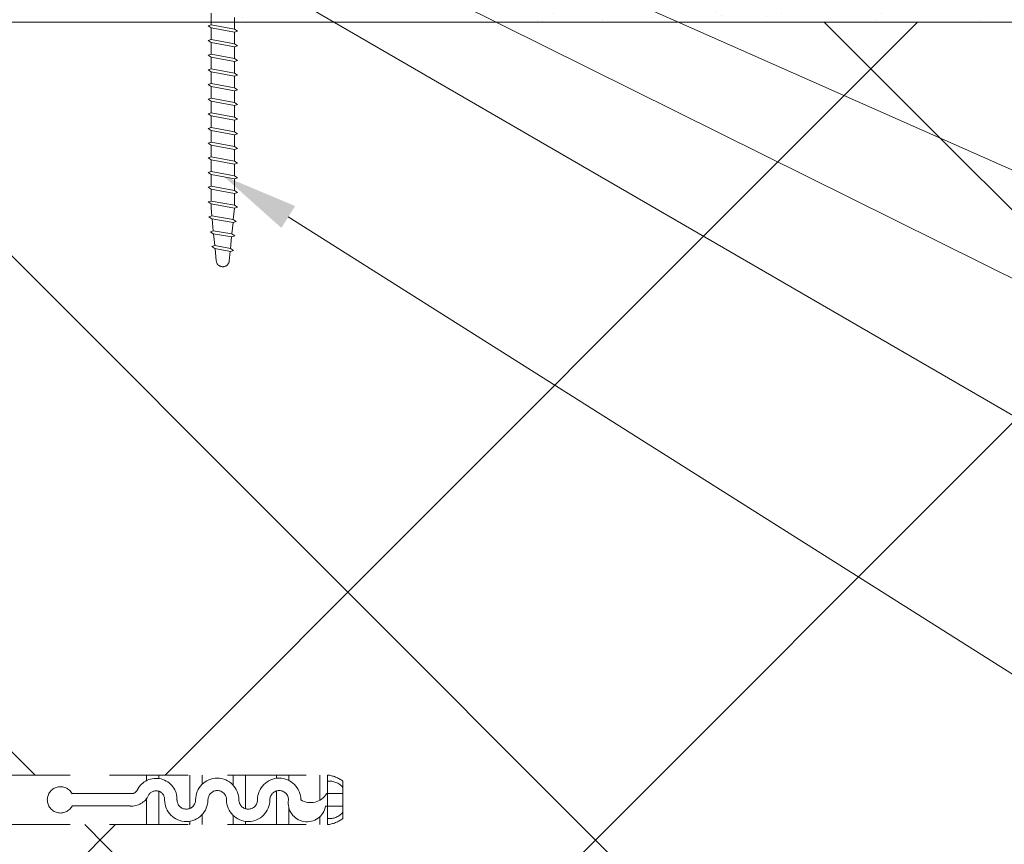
# Model space of a CAD drawing. Header units: millimetres. Extents: x -213344 to 52059, y -47868 to 108976.
# Tile 6 of 27: x -199118 to -198959, y 34932 to 35065. Entities that reach past the tile are written whole.
import ezdxf
from ezdxf.xclip import XClip

# ---------------------------------------------------------------- set-up
doc = ezdxf.new("R2010")
doc.units = ezdxf.units.MM
doc.header["$MEASUREMENT"] = 0
doc.header["$XCLIPFRAME"] = 0
doc.linetypes.add('DASHED', pattern=[19.05, 12.7, -6.35])
for name, color, linetype in [('POHLED ZÁPADNÍ_1_DEK_Kotvení', 7, 'Continuous'), ('POHLED ZÁPADNÍ_1_DEK_KÓTY', 7, 'Continuous'), ('POHLED ZÁPADNÍ_1_DEK_SLABA', 7, 'Continuous'), ('POHLED ZÁPADNÍ_1_DEK_ŠRAFY', 7, 'Continuous')]:
    doc.layers.add(name, color=color, linetype=linetype)
pattern_1 = [(45, (-410049.25, -41106.9), (-124.4508, 124.4508), []), (45, (-409969.25, -41106.9), (-124.4508, 124.4508), []), (135, (-410049.25, -41106.9), (124.4508, 124.4508), []), (135, (-409969.25, -41106.9), (124.4508, 124.4508), [])]

# ---------------------------------------------------------------- blocks, each defined once
blk = doc.blocks.new('Kresba_1_1', base_point=(-202803.82, 33475.34))
at = {"layer": 'POHLED ZÁPADNÍ_1_DEK_KÓTY', "linetype": 'Continuous', "lineweight": 18}
blk.add_hatch(color=6, dxfattribs=at).paths.add_polyline_path([(-199075.76, 35031.42), (-199073.54, 35034.95), (-199085.22, 35039.86)])
at = {"layer": 'POHLED ZÁPADNÍ_1_DEK_ŠRAFY', "linetype": 'Continuous', "lineweight": 18}
h = blk.add_hatch(dxfattribs=at)
h.set_pattern_fill('AR_SAND_0001', color=3, style=0, pattern_type=2)
h.set_pattern_definition([(307.5, (-354320.417, 10713.701), (9.63411885, 0.3149668), [0, -7.6, 0, -8.5, 0, -8.125]), (277.5, (-354320.417, 10713.701), (-14.1107303, 8.8488835), [0, -4.1, 0, -6.85, 0, -2.625]), (237.5, (-354320.417, 10719.851), (-0.02829527, 15.5707093), [0, -2.5, 0, -9, 0, -11.75]), (227.5, (-354320.417, 10719.85), (-4.3883778, 15.030633), [0, -1.25, 0, -5.9, 0, -6.75])])
h.paths.add_polyline_path([(-199130.47, 35074.63), (-199130.47, 34874.5), (-199120.47, 34874.5), (-199120.47, 35064.63), (-198961.03, 35064.63), (-198961.4, 35064.88), (-198960.92, 35065.04), (-198960.92, 35066.93), (-198961.4, 35067.25), (-198960.92, 35067.4), (-198960.92, 35069.3), (-198961.4, 35069.62), (-198960.92, 35069.77), (-198960.92, 35071.66), (-198961.4, 35071.98), (-198960.92, 35072.14), (-198960.92, 35074.03), (-198961.4, 35074.35), (-198960.92, 35074.5), (-198960.92, 35074.63)])
h = blk.add_hatch(dxfattribs=at)
h.set_pattern_fill('ZDIVO2_0001', color=3, style=0, pattern_type=2)
h.set_pattern_definition(pattern_1)
h.paths.add_polyline_path([(-199087.12, 35064.63), (-199120.47, 35064.63), (-199120.47, 34943.14), (-199068.33, 34943.14, -0.146838), (-199065.83, 34942.14), (-199065.83, 34936.14, -0.146839), (-199068.33, 34935.14), (-199120.47, 34935.14), (-199120.47, 34634.5), (-198820.47, 34634.5), (-198820.47, 34921.62), (-199067.25, 35064.63), (-199083.33, 35064.63), (-199083.33, 35063.5), (-199083.11, 35063.35), (-199083.33, 35063.02), (-199083.33, 35061.13), (-199083.11, 35060.98), (-199083.33, 35060.66), (-199083.33, 35058.76), (-199083.11, 35058.62), (-199083.33, 35058.29), (-199083.33, 35056.4), (-199083.11, 35056.25), (-199083.33, 35055.92), (-199083.33, 35054.03), (-199083.11, 35053.88), (-199083.33, 35053.56), (-199083.33, 35051.66), (-199083.11, 35051.52), (-199083.33, 35051.19), (-199083.33, 35049.3), (-199083.11, 35049.15), (-199083.33, 35048.82), (-199083.33, 35046.93), (-199083.11, 35046.78), (-199083.33, 35046.46), (-199083.33, 35044.56), (-199083.11, 35044.42), (-199083.33, 35044.09), (-199083.33, 35042.2), (-199083.11, 35042.05), (-199083.33, 35041.72), (-199083.33, 35039.83), (-199083.11, 35039.68), (-199083.33, 35039.36), (-199083.33, 35037.46), (-199083.11, 35037.32), (-199083.33, 35036.99), (-199083.33, 35035.1), (-199083.11, 35034.95), (-199083.33, 35034.62), (-199083.52, 35032.76), (-199083.3, 35032.61), (-199083.56, 35032.3), (-199083.75, 35030.44), (-199083.56, 35030.31), (-199083.79, 35029.97), (-199083.98, 35028.11), (-199083.76, 35027.96), (-199084.03, 35027.64), (-199084.18, 35026.1, -0.904988), (-199086.26, 35026.1), (-199086.46, 35028.08), (-199086.51, 35028.08), (-199086.98, 35028.4), (-199086.51, 35028.56), (-199086.7, 35030.49), (-199086.97, 35030.64), (-199087.22, 35030.81), (-199086.75, 35030.97), (-199086.94, 35032.89), (-199086.99, 35032.9), (-199087.47, 35033.22), (-199086.99, 35033.38), (-199087.12, 35034.62), (-199087.12, 35035.29), (-199087.34, 35035.44), (-199087.12, 35035.76), (-199087.12, 35037.66), (-199087.34, 35037.81), (-199087.12, 35038.13), (-199087.12, 35040.03), (-199087.34, 35040.17), (-199087.12, 35040.5), (-199087.12, 35042.39), (-199087.59, 35042.71), (-199087.12, 35042.87), (-199087.12, 35044.76), (-199087.59, 35045.08), (-199087.12, 35045.23), (-199087.12, 35047.13), (-199087.59, 35047.45), (-199087.12, 35047.6), (-199087.12, 35049.49), (-199087.34, 35049.64), (-199087.12, 35049.97), (-199087.12, 35051.86), (-199087.59, 35052.18), (-199087.12, 35052.33), (-199087.12, 35054.23), (-199087.59, 35054.55), (-199087.12, 35054.7), (-199087.12, 35056.59), (-199087.59, 35056.91), (-199087.12, 35057.07), (-199087.12, 35058.96), (-199087.59, 35059.28), (-199087.12, 35059.43), (-199087.12, 35061.33), (-199087.59, 35061.65), (-199087.12, 35061.8), (-199087.12, 35063.69), (-199087.34, 35063.84), (-199087.12, 35064.17)])
h = blk.add_hatch(dxfattribs=at)
h.set_pattern_fill('ZDIVO2_0001', color=3, style=0, pattern_type=2)
h.set_pattern_definition(pattern_1)
h.paths.add_polyline_path([(-198820.47, 34921.62), (-198820.47, 34955.21), (-199041.12, 35064.63), (-199067.25, 35064.63)])
h = blk.add_hatch(dxfattribs=at)
h.set_pattern_fill('ZDIVO2_0001', color=3, style=0, pattern_type=2)
h.set_pattern_definition(pattern_1)
h.paths.add_polyline_path([(-198820.47, 34955.21), (-198820.47, 34979.92), (-199011.55, 35064.63), (-199041.12, 35064.63)])
h = blk.add_hatch(dxfattribs=at)
h.set_pattern_fill('ZDIVO2_0001', color=3, style=0, pattern_type=2)
h.set_pattern_definition(pattern_1)
h.paths.add_polyline_path([(-198820.47, 34979.92), (-198820.47, 35053.68), (-198838.48, 35064.63), (-199011.55, 35064.63)])
at = {"layer": 'POHLED ZÁPADNÍ_1_DEK_Kotvení', "color": 41, "linetype": 'DASHED', "lineweight": 18}
for p, q in [((-199087.12, 35066.06), (-199087.12, 35064.17)), ((-199083.33, 35065.39), (-199083.33, 35063.5)), ((-199087.12, 35064.17), (-199087.59, 35064.01)), ((-199087.59, 35064.01), (-199087.12, 35063.69)), ((-199083.33, 35063.5), (-199087.12, 35064.17)), ((-199083.33, 35063.02), (-199087.12, 35063.69)), ((-199087.12, 35063.69), (-199087.12, 35061.8)), ((-199083.33, 35063.5), (-199082.86, 35063.18)), ((-199082.86, 35063.18), (-199083.33, 35063.02)), ((-199083.33, 35063.02), (-199083.33, 35061.13)), ((-199087.12, 35061.8), (-199087.59, 35061.65)), ((-199087.59, 35061.65), (-199087.12, 35061.33)), ((-199083.33, 35061.13), (-199087.12, 35061.8)), ((-199083.33, 35060.66), (-199087.12, 35061.33)), ((-199087.12, 35061.33), (-199087.12, 35059.43)), ((-199083.33, 35061.13), (-199082.86, 35060.81)), ((-199082.86, 35060.81), (-199083.33, 35060.66)), ((-199083.33, 35060.66), (-199083.33, 35058.76)), ((-199087.12, 35059.43), (-199087.59, 35059.28)), ((-199087.59, 35059.28), (-199087.12, 35058.96)), ((-199083.33, 35058.76), (-199087.12, 35059.43)), ((-199083.33, 35058.29), (-199087.12, 35058.96)), ((-199087.12, 35058.96), (-199087.12, 35057.07)), ((-199083.33, 35058.76), (-199082.86, 35058.44)), ((-199082.86, 35058.44), (-199083.33, 35058.29)), ((-199083.33, 35058.29), (-199083.33, 35056.4)), ((-199087.12, 35057.07), (-199087.59, 35056.91)), ((-199087.59, 35056.91), (-199087.12, 35056.59)), ((-199083.33, 35056.4), (-199087.12, 35057.07)), ((-199083.33, 35055.92), (-199087.12, 35056.59)), ((-199087.12, 35056.59), (-199087.12, 35054.7)), ((-199083.33, 35056.4), (-199082.86, 35056.08)), ((-199082.86, 35056.08), (-199083.33, 35055.92)), ((-199083.33, 35055.92), (-199083.33, 35054.03)), ((-199087.12, 35054.7), (-199087.59, 35054.55)), ((-199087.59, 35054.55), (-199087.12, 35054.23)), ((-199083.33, 35054.03), (-199087.12, 35054.7)), ((-199087.12, 35054.23), (-199087.12, 35052.33)), ((-199083.33, 35053.56), (-199087.12, 35054.23)), ((-199083.33, 35054.03), (-199082.86, 35053.71)), ((-199082.86, 35053.71), (-199083.33, 35053.56)), ((-199083.33, 35053.56), (-199083.33, 35051.66)), ((-199087.12, 35052.33), (-199087.59, 35052.18)), ((-199087.59, 35052.18), (-199087.12, 35051.86)), ((-199083.33, 35051.66), (-199087.12, 35052.33)), ((-199083.33, 35051.19), (-199087.12, 35051.86)), ((-199087.12, 35051.86), (-199087.12, 35049.97)), ((-199083.33, 35051.66), (-199082.86, 35051.34)), ((-199082.86, 35051.34), (-199083.33, 35051.19)), ((-199083.33, 35051.19), (-199083.33, 35049.3)), ((-199087.12, 35049.97), (-199087.59, 35049.81)), ((-199087.59, 35049.81), (-199087.12, 35049.49)), ((-199083.33, 35049.3), (-199087.12, 35049.97)), ((-199083.33, 35048.82), (-199087.12, 35049.49)), ((-199087.12, 35049.49), (-199087.12, 35047.6)), ((-199083.33, 35049.3), (-199082.86, 35048.98)), ((-199082.86, 35048.98), (-199083.33, 35048.82)), ((-199083.33, 35048.82), (-199083.33, 35046.93)), ((-199087.12, 35047.6), (-199087.59, 35047.45)), ((-199087.59, 35047.45), (-199087.12, 35047.13)), ((-199083.33, 35046.93), (-199087.12, 35047.6)), ((-199087.12, 35047.13), (-199087.12, 35045.23)), ((-199083.33, 35046.46), (-199087.12, 35047.13)), ((-199083.33, 35046.93), (-199082.86, 35046.61)), ((-199082.86, 35046.61), (-199083.33, 35046.46)), ((-199083.33, 35046.46), (-199083.33, 35044.56)), ((-199087.12, 35045.23), (-199087.59, 35045.08)), ((-199087.59, 35045.08), (-199087.12, 35044.76)), ((-199083.33, 35044.56), (-199087.12, 35045.23)), ((-199083.33, 35044.09), (-199087.12, 35044.76)), ((-199087.12, 35044.76), (-199087.12, 35042.87)), ((-199083.33, 35044.56), (-199082.86, 35044.24)), ((-199082.86, 35044.24), (-199083.33, 35044.09)), ((-199083.33, 35042.2), (-199083.33, 35044.09)), ((-199087.12, 35042.87), (-199087.59, 35042.71)), ((-199087.59, 35042.71), (-199087.12, 35042.39)), ((-199083.33, 35042.2), (-199087.12, 35042.87)), ((-199083.33, 35041.72), (-199087.12, 35042.39)), ((-199087.12, 35042.39), (-199087.12, 35040.5)), ((-199083.33, 35042.2), (-199082.86, 35041.88)), ((-199087.12, 35040.5), (-199087.59, 35040.35)), ((-199083.33, 35039.83), (-199087.12, 35040.5)), ((-199082.86, 35041.88), (-199083.33, 35041.72)), ((-199083.33, 35041.72), (-199083.33, 35039.83)), ((-199087.59, 35040.35), (-199087.12, 35040.03)), ((-199083.33, 35039.36), (-199087.12, 35040.03)), ((-199087.12, 35040.03), (-199087.12, 35038.13)), ((-199087.12, 35040.03), (-199087.12, 35038.13)), ((-199083.33, 35039.83), (-199082.86, 35039.51)), ((-199082.86, 35039.51), (-199083.33, 35039.36)), ((-199083.33, 35039.36), (-199083.33, 35037.46)), ((-199083.33, 35039.36), (-199083.33, 35037.46)), ((-199087.12, 35038.13), (-199087.59, 35037.98)), ((-199087.12, 35038.13), (-199087.59, 35037.98)), ((-199087.59, 35037.98), (-199087.12, 35037.66)), ((-199087.59, 35037.98), (-199087.12, 35037.66)), ((-199083.33, 35037.46), (-199087.12, 35038.13)), ((-199083.33, 35037.46), (-199087.12, 35038.13)), ((-199083.33, 35036.99), (-199087.12, 35037.66)), ((-199087.12, 35037.66), (-199087.12, 35035.76)), ((-199083.33, 35036.99), (-199087.12, 35037.66)), ((-199083.33, 35037.46), (-199082.86, 35037.14)), ((-199083.33, 35037.46), (-199082.86, 35037.14)), ((-199087.12, 35035.76), (-199087.59, 35035.61)), ((-199083.33, 35035.1), (-199087.12, 35035.76)), ((-199082.86, 35037.14), (-199083.33, 35036.99)), ((-199082.86, 35037.14), (-199083.33, 35036.99)), ((-199083.33, 35036.99), (-199083.33, 35035.1)), ((-199087.59, 35035.61), (-199087.12, 35035.29)), ((-199083.33, 35034.62), (-199087.12, 35035.29)), ((-199087.12, 35035.29), (-199087.12, 35034.62)), ((-199087.12, 35034.62), (-199086.99, 35033.38)), ((-199083.33, 35034.62), (-199083.52, 35032.76)), ((-199083.33, 35035.1), (-199082.86, 35034.78)), ((-199082.86, 35034.78), (-199083.33, 35034.62)), ((-199086.99, 35033.38), (-199087.47, 35033.22)), ((-199087.47, 35033.22), (-199086.99, 35032.9)), ((-199083.52, 35032.76), (-199086.99, 35033.38)), ((-199083.52, 35032.29), (-199086.99, 35032.9)), ((-199086.94, 35032.89), (-199086.75, 35030.97)), ((-199083.52, 35032.76), (-199083.04, 35032.44)), ((-199086.75, 35030.97), (-199087.22, 35030.81)), ((-199083.75, 35030.44), (-199086.75, 35030.97)), ((-199083.56, 35032.3), (-199083.75, 35030.44)), ((-199083.04, 35032.44), (-199083.52, 35032.29)), ((-199087.22, 35030.81), (-199086.75, 35030.49)), ((-199083.75, 35029.96), (-199086.75, 35030.49)), ((-199086.7, 35030.49), (-199086.51, 35028.56)), ((-199083.79, 35029.97), (-199083.98, 35028.11)), ((-199083.75, 35030.44), (-199083.27, 35030.12)), ((-199083.27, 35030.12), (-199083.75, 35029.96)), ((-199086.51, 35028.56), (-199086.98, 35028.4)), ((-199086.98, 35028.4), (-199086.51, 35028.08)), ((-199083.98, 35028.11), (-199086.51, 35028.56)), ((-199083.98, 35027.64), (-199086.51, 35028.08)), ((-199086.46, 35028.08), (-199086.26, 35026.1)), ((-199083.98, 35028.11), (-199083.51, 35027.79)), ((-199083.51, 35027.79), (-199083.98, 35027.64)), ((-199084.03, 35027.64), (-199084.18, 35026.1)), ((-199198.77, 34943.13), (-199068.33, 34943.14)), ((-199097.56, 34942.22), (-199097.56, 34943.14)), ((-199095.56, 34942.58), (-199095.56, 34943.14)), ((-199090.56, 34937.75), (-199090.56, 34943.14)), ((-199088.56, 34941.64), (-199088.56, 34943.14)), ((-199083.56, 34941.54), (-199083.56, 34943.14)), ((-199081.56, 34937.71), (-199081.56, 34943.14)), ((-199076.56, 34942.61), (-199076.56, 34943.14)), ((-199074.56, 34942.28), (-199074.56, 34943.14)), ((-199069.56, 34939.07), (-199069.56, 34943.14)), ((-199068.33, 34935.14), (-199068.33, 34943.14)), ((-199065.83, 34936.14), (-199065.83, 34942.14)), ((-199095.56, 34935.14), (-199095.56, 34940.54)), ((-199076.56, 34935.14), (-199076.56, 34940.57)), ((-199068.33, 34937.46), (-199068.33, 34940.91)), ((-199068.33, 34937.46), (-199068.33, 34940.91)), ((-199100.03, 34940.14), (-199109.56, 34940.14)), ((-199097.56, 34935.14), (-199097.56, 34939.3)), ((-199065.83, 34940.14), (-199068.43, 34940.14)), ((-199100.19, 34938.15), (-199109.56, 34938.15)), ((-199074.56, 34935.14), (-199074.56, 34937.91)), ((-199065.83, 34938.14), (-199068.61, 34938.14)), ((-199090.56, 34935.14), (-199090.56, 34935.69)), ((-199088.56, 34935.14), (-199088.56, 34936.74)), ((-199083.56, 34935.14), (-199083.56, 34936.64)), ((-199081.56, 34935.14), (-199081.56, 34935.67)), ((-199069.56, 34935.14), (-199069.56, 34936.39)), ((-199198.75, 34935.14), (-199068.33, 34935.14)), ((-199090.6, 34935.29), (-199090.61, 34935.3)), ((-199090.61, 34935.3), (-199090.6, 34935.3)), ((-199090.61, 34935.29), (-199090.6, 34935.29)), ((-199090.6, 34935.3), (-199090.6, 34935.3)), ((-199090.6, 34935.3), (-199090.6, 34935.29)), ((-199090.6, 34935.28), (-199090.56, 34935.28)), ((-199090.59, 34935.28), (-199090.6, 34935.28)), ((-199090.6, 34935.25), (-199090.56, 34935.25)), ((-199090.56, 34935.21), (-199090.6, 34935.22)), ((-199090.56, 34935.19), (-199090.6, 34935.19)), ((-199090.6, 34935.19), (-199090.56, 34935.18)), ((-199090.6, 34935.19), (-199090.6, 34935.18)), ((-199090.56, 34935.17), (-199090.6, 34935.17)), ((-199090.6, 34935.17), (-199090.6, 34935.16)), ((-199090.59, 34935.16), (-199090.6, 34935.16)), ((-199090.6, 34935.16), (-199090.6, 34935.15)), ((-199090.6, 34935.16), (-199090.56, 34935.16)), ((-199090.6, 34935.15), (-199090.56, 34935.15)), ((-199090.56, 34935.28), (-199090.58, 34935.28)), ((-199090.58, 34935.27), (-199090.58, 34935.26)), ((-199090.58, 34935.27), (-199090.56, 34935.27)), ((-199090.58, 34935.26), (-199090.56, 34935.26)), ((-199090.58, 34935.25), (-199090.58, 34935.24)), ((-199090.57, 34935.24), (-199090.58, 34935.24)), ((-199090.58, 34935.24), (-199090.56, 34935.23)), ((-199090.58, 34935.24), (-199090.58, 34935.23)), ((-199090.58, 34935.21), (-199090.56, 34935.21)), ((-199090.58, 34935.17), (-199090.58, 34935.16)), ((-199090.57, 34935.24), (-199090.57, 34935.23)), ((-199090.56, 34935.16), (-199090.57, 34935.16)), ((-199090.56, 34935.27), (-199090.56, 34935.26)), ((-199090.56, 34935.24), (-199090.56, 34935.23)), ((-199090.56, 34935.18), (-199090.56, 34935.19)), ((-199090.56, 34935.15), (-199090.56, 34935.16))]:
    blk.add_line(p, q, dxfattribs=at)
blk.add_circle((-199090.6, 34935.3), 0.005, dxfattribs=at)
for centre, radius, start, end in [((-199085.22, 35026.2), 1.05, 185.7106, 354.2894), ((-199095.99, 34939.23), 3.38, 357.8734, 153.641), ((-199086.11, 34939.14), 3.5, 0, 180), ((-199076.11, 34939.14), 3.5, 0, 180), ((-199068.74, 34938.48), 4.68, 51.4911, 84.9051), ((-199067.97, 34939.4), 2.76, 39.0445, 97.3526), ((-199111.43, 34939.14), 2.12, 28.0831, 331.9169), ((-199099.95, 34941.17), 1.03, 265.5325, 334.8528), ((-199095.99, 34939.23), 1.38, 357.893, 151.8507), ((-199086.11, 34939.14), 1.5, 0, 180), ((-199076.11, 34939.14), 1.5, 0, 180), ((-199099.95, 34941.17), 3.03, 265.5325, 334.8528), ((-199091.11, 34939.14), 3.5, 180, 0), ((-199091.11, 34939.14), 3.5, 180, 0), ((-199091.11, 34939.14), 3.5, 180, 0), ((-199091.11, 34939.14), 1.5, 180, 0), ((-199081.11, 34939.14), 3.5, 180, 0), ((-199081.11, 34939.14), 1.5, 180, 0), ((-199071.61, 34938.64), 3.04, 170.5896, 350.4981), ((-199071.02, 34941.74), 3.04, 238.4905, 328.4012), ((-199067.97, 34938.88), 2.76, 262.6472, 320.9555), ((-199068.74, 34939.81), 4.68, 275.0948, 308.5089)]:
    blk.add_arc(centre, radius, start, end, dxfattribs=at)
at = {"layer": 'POHLED ZÁPADNÍ_1_DEK_KÓTY', "color": 6, "linetype": 'Continuous', "lineweight": 18}
for p, q in [((-199059.84, 35086.03), (-198780.26, 34962.1)), ((-199081.45, 35072.86), (-198784.22, 34900.62)), ((-199047.36, 35067.73), (-198780.26, 34935.28)), ((-199074.65, 35033.19), (-198784.22, 34849.86))]:
    blk.add_line(p, q, dxfattribs=at)
at = {"layer": 'POHLED ZÁPADNÍ_1_DEK_SLABA', "color": 153, "linetype": 'Continuous', "lineweight": 18}
blk.add_line((-198820.47, 35064.63), (-199120.47, 35064.63), dxfattribs=at)

msp = doc.modelspace()

# ---------------------------------------------------------------- block references
at = {"color": 9, "linetype": 'Continuous', "lineweight": 13}
ref = msp.add_blockref('Kresba_1_1', (-202803.82, 33475.34), dxfattribs=at)
XClip(ref).set_block_clipping_path([(-213344.2533762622, 24346.0258491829), (-192274.4692545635, 38158.3434494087)])

doc.saveas('drawing.dxf')
